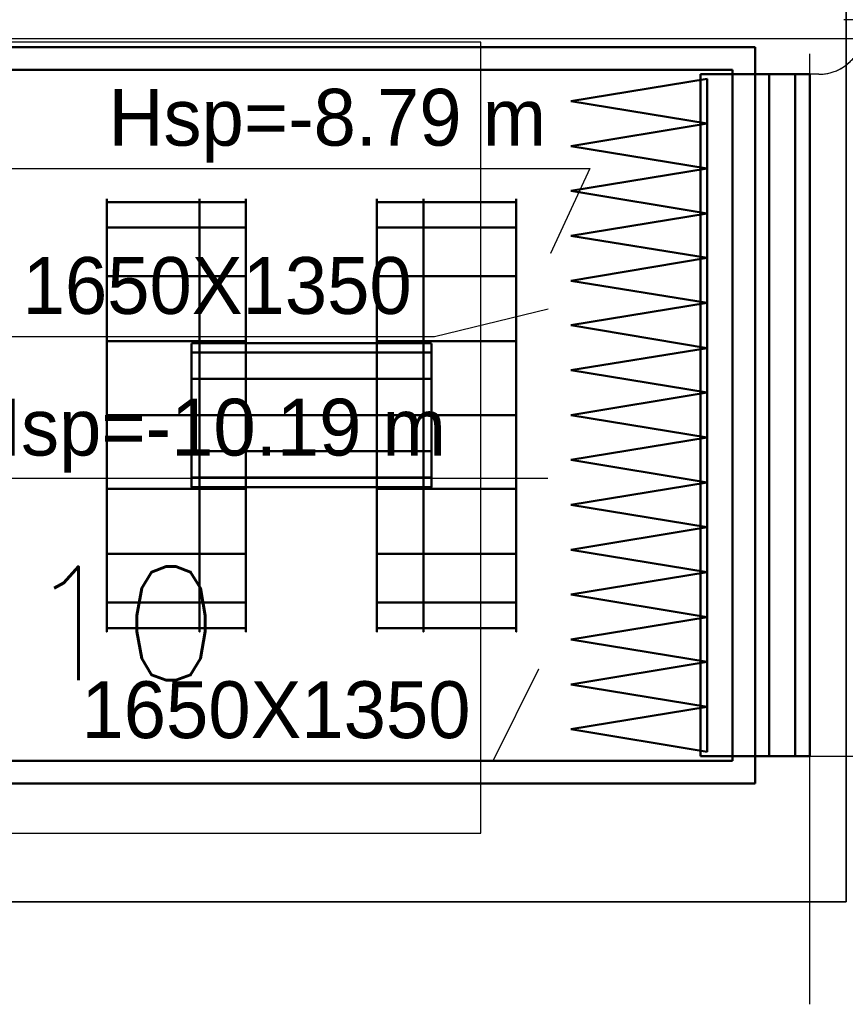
# Model space of a CAD drawing. Header units: centimetres. Extents: x -156440 to 298236, y -263599 to 81430.
# Tile 103 of 170: x 147027 to 148842, y -111606 to -109440. Entities that reach past the tile are written whole.
import ezdxf
from ezdxf.enums import TextEntityAlignment as Align

# ---------------------------------------------------------------- set-up
doc = ezdxf.new("R2010")
doc.units = ezdxf.units.CM
doc.header["$LTSCALE"] = 50
doc.linetypes.add('01-101 Went PP Poziom -2$0$Przekrój 3a-3a$0$HIDDEN', pattern=[9.525, 6.35, -3.175])
doc.linetypes.add('Kondygnacja -2$0$HIDDEN2', pattern=[4.7625, 3.175, -1.5875])
doc.layers.get('0').update_dxf_attribs({"color": 8})
for name, color, linetype in [('01-101 Went PP Poziom -2$0$L_Nawiew', 3, 'Continuous'), ('01-101 Went PP Poziom -2$0$L_text', 2, 'Continuous'), ('01-101 Went PP Poziom -2$0$L_wymiary', 2, 'Continuous'), ('01-101 Went PP Poziom -2$0$L_Wywiew', 6, 'Continuous'), ('bgde-tekst', 7, 'Continuous'), ('bgde_centrale wentylacyjne', 3, 'Continuous'), ('Kondygnacja -2$0$ARCH_KONSTR_POWYŻEJ RZUTU_IST', 8, 'Kondygnacja -2$0$HIDDEN2')]:
    doc.layers.add(name, color=color, linetype=linetype)
for name, color, linetype, lineweight in [('01-101 Went PP Poziom -2$0$L_urządzenia', 1, 'Continuous', 50), ('bgde_fundamenty pod urządzenia', 7, 'Continuous', 35), ('Kondygnacja -2$0$_SP KORYTA', 8, 'Continuous', 25)]:
    doc.layers.add(name, color=color, linetype=linetype, lineweight=lineweight)
doc.layers.get('01-101 Went PP Poziom -2$0$L_text').off()
doc.styles.add('Romans', font='Romans.shx')

# ---------------------------------------------------------------- blocks, each defined once
blk = doc.blocks.new('Kondygnacja -2$0$konstukcja stropu -2')
at = {"layer": 'Kondygnacja -2$0$ARCH_KONSTR_POWYŻEJ RZUTU_IST', "ltscale": 10}
blk.add_line((6885, 10975), (7415, 10975), dxfattribs=at)
blk = doc.blocks.new('*U379')
at = {"layer": '01-101 Went PP Poziom -2$0$L_Nawiew', "linetype": '01-101 Went PP Poziom -2$0$Przekrój 3a-3a$0$HIDDEN', "lineweight": -3}
for p, q in [((-715, 815), (785, 815)), ((785, 815), (805, 815)), ((805, 815), (805, -685)), ((-815, -785), (-815, 715)), ((805, -685), (785, -685)), ((-815, -805), (-815, -785)), ((685, -785), (685, -805)), ((685, -805), (-815, -805))]:
    blk.add_line(p, q, dxfattribs=at)
at = {"layer": '01-101 Went PP Poziom -2$0$L_Nawiew', "linetype": '01-101 Went PP Poziom -2$0$Przekrój 3a-3a$0$HIDDEN', "lineweight": -3, "extrusion": (-4.44089e-16, -2.22045e-16, -1)}
for centre in [(-715, 715), (-715, 715), (785, -785), (785, -785)]:
    blk.add_ellipse(centre, major_axis=(0, 100), ratio=1, start_param=-1.570796, end_param=0, dxfattribs=at)
blk = doc.blocks.new('01-101 Went PP Poziom -2$0$A$C03003BEF')
at = {"layer": '01-101 Went PP Poziom -2$0$L_urządzenia', "extrusion": (-1.22461e-16, -1, 0)}
for p, q in [((6868.95, 45973.15, -1017.5), (6921.45, 45973.15, -1017.5)), ((6868.95, 45973.15, -859.5), (6921.45, 45973.15, -859.5)), ((6868.95, 45973.15, -1005.5), (6921.45, 45973.15, -1005.5)), ((6868.95, 45973.15, -713.5), (7021.45, 45973.15, -713.5)), ((6868.95, 45973.15, -859.5), (7021.45, 45973.15, -859.5)), ((6921.45, 45973.15, -1017.5), (7068.95, 45973.15, -1017.5)), ((6921.45, 45973.15, -859.5), (7068.95, 45973.15, -859.5)), ((6921.45, 45973.15, -1005.5), (7068.95, 45973.15, -1005.5)), ((7021.45, 45973.15, -713.5), (7068.95, 45973.15, -713.5)), ((7021.45, 45973.15, -859.5), (7068.95, 45973.15, -859.5)), ((7068.95, 45973.15, -1017.5), (7068.95, 45811.15, -1017.5)), ((7068.95, 45973.15, -1005.5), (7068.95, 45973.15, -1017.5)), ((7068.95, 45811.15, -1005.5), (7068.95, 45973.15, -1005.5)), ((7068.95, 45973.15, -859.5), (7068.95, 45811.15, -859.5)), ((7068.95, 45973.15, -1005.5), (7068.95, 45973.15, -859.5)), ((7068.95, 45811.15, -859.5), (7068.95, 45973.15, -859.5)), ((7068.95, 45973.15, -713.5), (7068.95, 45811.15, -713.5)), ((7068.95, 45973.15, -859.5), (7068.95, 45973.15, -713.5)), ((6873.95, 45968.15, -864.5), (6921.45, 45968.15, -864.5)), ((6873.95, 45968.15, -1000.5), (6921.45, 45968.15, -1000.5)), ((6873.95, 45968.15, -718.5), (7021.45, 45968.15, -718.5)), ((6873.95, 45968.15, -854.5), (7021.45, 45968.15, -854.5)), ((6921.45, 45968.15, -864.5), (7063.95, 45968.15, -864.5)), ((6921.45, 45968.15, -1000.5), (7063.95, 45968.15, -1000.5)), ((7021.45, 45968.15, -718.5), (7063.95, 45968.15, -718.5)), ((7021.45, 45968.15, -854.5), (7063.95, 45968.15, -854.5)), ((7056.95, 45967.15, -719), (7056.95, 45817.15, -719)), ((7056.95, 45967.15, -854), (7056.95, 45817.15, -854)), ((7056.95, 45967.15, -719), (7056.95, 45967.15, -854)), ((7068.95, 45967.15, -719), (7056.95, 45967.15, -719)), ((7056.95, 45967.15, -854), (7068.95, 45967.15, -854)), ((7063.95, 45816.15, -1000.5), (7063.95, 45968.15, -1000.5)), ((7063.95, 45968.15, -864.5), (7063.95, 45816.15, -864.5)), ((7063.95, 45968.15, -1000.5), (7063.95, 45968.15, -864.5)), ((7063.95, 45816.15, -854.5), (7063.95, 45968.15, -854.5)), ((7063.95, 45968.15, -718.5), (7063.95, 45816.15, -718.5)), ((7063.95, 45968.15, -854.5), (7063.95, 45968.15, -718.5)), ((7068.95, 45967.15, -865), (7068.95, 45817.15, -865)), ((7068.95, 45967.15, -1000), (7068.95, 45817.15, -1000)), ((7068.95, 45967.15, -865), (7068.95, 45967.15, -1000)), ((7080.95, 45967.15, -865), (7068.95, 45967.15, -865)), ((7068.95, 45967.15, -1000), (7080.95, 45967.15, -1000)), ((7068.95, 45967.15, -719), (7068.95, 45817.15, -719)), ((7068.95, 45967.15, -854), (7068.95, 45817.15, -854)), ((7068.95, 45967.15, -854), (7068.95, 45967.15, -719)), ((7068.95, 45967.15, -719), (7068.95, 45817.15, -719)), ((7068.95, 45967.15, -854), (7068.95, 45817.15, -854)), ((7068.95, 45967.15, -719), (7068.95, 45967.15, -854)), ((7080.95, 45967.15, -719), (7068.95, 45967.15, -719)), ((7068.95, 45967.15, -854), (7080.95, 45967.15, -854)), ((7072.05, 45967.15, -723.7), (7072.05, 45817.15, -723.7)), ((7072.05, 45967.15, -723.7), (7077.75, 45967.15, -729.4)), ((7072.05, 45967.15, -739.4), (7072.05, 45817.15, -739.4)), ((7072.05, 45967.15, -739.4), (7077.75, 45967.15, -733.7)), ((7072.05, 45967.15, -743.7), (7072.05, 45817.15, -743.7)), ((7072.05, 45967.15, -743.7), (7077.75, 45967.15, -749.4)), ((7072.05, 45967.15, -759.4), (7072.05, 45817.15, -759.4)), ((7072.05, 45967.15, -759.4), (7077.75, 45967.15, -753.7)), ((7072.05, 45967.15, -763.7), (7072.05, 45817.15, -763.7)), ((7072.05, 45967.15, -763.7), (7077.75, 45967.15, -769.4)), ((7072.05, 45967.15, -779.4), (7072.05, 45817.15, -779.4)), ((7072.05, 45967.15, -779.4), (7077.75, 45967.15, -773.7)), ((7072.05, 45967.15, -783.7), (7072.05, 45817.15, -783.7)), ((7072.05, 45967.15, -783.7), (7077.75, 45967.15, -789.4)), ((7072.05, 45967.15, -799.4), (7072.05, 45817.15, -799.4)), ((7072.05, 45967.15, -799.4), (7077.75, 45967.15, -793.7)), ((7072.05, 45967.15, -803.7), (7072.05, 45817.15, -803.7)), ((7072.05, 45967.15, -803.7), (7077.75, 45967.15, -809.4)), ((7072.05, 45967.15, -819.4), (7072.05, 45817.15, -819.4)), ((7072.05, 45967.15, -819.4), (7077.75, 45967.15, -813.7)), ((7072.05, 45967.15, -823.7), (7072.05, 45817.15, -823.7)), ((7072.05, 45967.15, -823.7), (7077.75, 45967.15, -829.4)), ((7072.05, 45967.15, -839.4), (7072.05, 45817.15, -839.4)), ((7072.05, 45967.15, -839.4), (7077.75, 45967.15, -833.7)), ((7072.05, 45967.15, -843.7), (7072.05, 45817.15, -843.7)), ((7072.05, 45967.15, -843.7), (7077.75, 45967.15, -849.4)), ((7077.75, 45967.15, -729.4), (7077.75, 45817.15, -729.4)), ((7077.75, 45967.15, -733.7), (7077.75, 45817.15, -733.7)), ((7077.75, 45967.15, -749.4), (7077.75, 45817.15, -749.4)), ((7077.75, 45967.15, -753.7), (7077.75, 45817.15, -753.7)), ((7077.75, 45967.15, -769.4), (7077.75, 45817.15, -769.4)), ((7077.75, 45967.15, -773.7), (7077.75, 45817.15, -773.7)), ((7077.75, 45967.15, -789.4), (7077.75, 45817.15, -789.4)), ((7077.75, 45967.15, -793.7), (7077.75, 45817.15, -793.7)), ((7077.75, 45967.15, -809.4), (7077.75, 45817.15, -809.4)), ((7077.75, 45967.15, -813.7), (7077.75, 45817.15, -813.7)), ((7077.75, 45967.15, -829.4), (7077.75, 45817.15, -829.4)), ((7077.75, 45967.15, -833.7), (7077.75, 45817.15, -833.7)), ((7077.75, 45967.15, -849.4), (7077.75, 45817.15, -849.4)), ((7080.95, 45967.15, -865), (7080.95, 45817.15, -865)), ((7080.95, 45967.15, -1000), (7080.95, 45817.15, -1000)), ((7080.95, 45967.15, -1000), (7080.95, 45967.15, -865)), ((7080.95, 45967.15, -719), (7080.95, 45817.15, -719)), ((7080.95, 45967.15, -854), (7080.95, 45817.15, -854)), ((7080.95, 45967.15, -854), (7080.95, 45967.15, -719)), ((7058.45, 45966.15, -720.5), (7028.45, 45961.25, -720.5)), ((7058.45, 45966.15, -852.5), (7028.45, 45961.25, -852.5)), ((7058.45, 45966.15, -852.5), (7058.45, 45966.15, -720.5)), ((7058.45, 45966.15, -720.5), (7058.45, 45956.35, -720.5)), ((7058.45, 45966.15, -852.5), (7058.45, 45956.35, -852.5)), ((7028.45, 45961.25, -852.5), (7028.45, 45961.25, -720.5)), ((7058.45, 45956.35, -720.5), (7028.45, 45961.25, -720.5)), ((7058.45, 45956.35, -852.5), (7028.45, 45961.25, -852.5)), ((7058.45, 45956.35, -720.5), (7028.45, 45951.35, -720.5)), ((7058.45, 45956.35, -852.5), (7028.45, 45951.35, -852.5)), ((7058.45, 45956.35, -852.5), (7058.45, 45956.35, -720.5)), ((7058.45, 45956.35, -720.5), (7058.45, 45946.45, -720.5)), ((7058.45, 45956.35, -852.5), (7058.45, 45946.45, -852.5)), ((7058.45, 45956.35, -852.5), (7058.45, 45956.35, -720.5)), ((7028.45, 45951.35, -852.5), (7028.45, 45951.35, -720.5)), ((7058.45, 45946.45, -720.5), (7028.45, 45951.35, -720.5)), ((7058.45, 45946.45, -852.5), (7028.45, 45951.35, -852.5)), ((7058.45, 45946.45, -720.5), (7028.45, 45941.55, -720.5)), ((7058.45, 45946.45, -852.5), (7028.45, 45941.55, -852.5)), ((7058.45, 45946.45, -852.5), (7058.45, 45946.45, -720.5)), ((7058.45, 45946.45, -720.5), (7058.45, 45936.55, -720.5)), ((7058.45, 45946.45, -852.5), (7058.45, 45936.55, -852.5)), ((7058.45, 45946.45, -852.5), (7058.45, 45946.45, -720.5)), ((7028.45, 45941.55, -852.5), (7028.45, 45941.55, -720.5)), ((7058.45, 45936.55, -720.5), (7028.45, 45941.55, -720.5)), ((7058.45, 45936.55, -852.5), (7028.45, 45941.55, -852.5)), ((6926.45, 45939.05, -924.3), (6946.85, 45939.05, -924.3)), ((6926.45, 45939.05, -940.8), (6946.85, 45939.05, -940.8)), ((6946.85, 45939.05, -924.3), (6957.05, 45939.05, -924.3)), ((6946.85, 45939.05, -940.8), (6957.05, 45939.05, -940.8)), ((6996.05, 45939.05, -778.3), (6985.85, 45939.05, -778.3)), ((6996.05, 45939.05, -794.8), (6985.85, 45939.05, -794.8)), ((7016.45, 45939.05, -778.3), (6996.05, 45939.05, -778.3)), ((7016.45, 45939.05, -794.8), (6996.05, 45939.05, -794.8)), ((7058.45, 45936.55, -720.5), (7028.45, 45931.65, -720.5)), ((7058.45, 45936.55, -852.5), (7028.45, 45931.65, -852.5)), ((7058.45, 45936.55, -852.5), (7058.45, 45936.55, -720.5)), ((7058.45, 45936.55, -720.5), (7058.45, 45926.75, -720.5)), ((7058.45, 45936.55, -852.5), (7058.45, 45926.75, -852.5)), ((7058.45, 45936.55, -852.5), (7058.45, 45936.55, -720.5)), ((6926.45, 45933.45, -908.7), (6946.85, 45933.45, -908.7)), ((6926.45, 45933.45, -956.3), (6946.85, 45933.45, -956.3)), ((6946.85, 45933.45, -908.7), (6957.05, 45933.45, -908.7)), ((6946.85, 45933.45, -956.3), (6957.05, 45933.45, -956.3)), ((6996.05, 45933.45, -762.7), (6985.85, 45933.45, -762.7)), ((6996.05, 45933.45, -810.3), (6985.85, 45933.45, -810.3)), ((7016.45, 45933.45, -762.7), (6996.05, 45933.45, -762.7)), ((7016.45, 45933.45, -810.3), (6996.05, 45933.45, -810.3)), ((7028.45, 45931.65, -852.5), (7028.45, 45931.65, -720.5)), ((7058.45, 45926.75, -720.5), (7028.45, 45931.65, -720.5)), ((7058.45, 45926.75, -852.5), (7028.45, 45931.65, -852.5)), ((7058.45, 45926.75, -720.5), (7028.45, 45921.75, -720.5)), ((7058.45, 45926.75, -852.5), (7028.45, 45921.75, -852.5)), ((7058.45, 45926.75, -852.5), (7058.45, 45926.75, -720.5)), ((7058.45, 45926.75, -720.5), (7058.45, 45916.85, -720.5)), ((7058.45, 45926.75, -852.5), (7058.45, 45916.85, -852.5)), ((7058.45, 45926.75, -852.5), (7058.45, 45926.75, -720.5)), ((6926.45, 45922.75, -896.1), (6946.85, 45922.75, -896.1)), ((6926.45, 45922.75, -969), (6946.85, 45922.75, -969)), ((6946.85, 45922.75, -896.1), (6957.05, 45922.75, -896.1)), ((6946.85, 45922.75, -969), (6957.05, 45922.75, -969)), ((6996.05, 45922.75, -750.1), (6985.85, 45922.75, -750.1)), ((6996.05, 45922.75, -823), (6985.85, 45922.75, -823)), ((7016.45, 45922.75, -750.1), (6996.05, 45922.75, -750.1)), ((7016.45, 45922.75, -823), (6996.05, 45922.75, -823)), ((7028.45, 45921.75, -852.5), (7028.45, 45921.75, -720.5)), ((7058.45, 45916.85, -720.5), (7028.45, 45921.75, -720.5)), ((7058.45, 45916.85, -852.5), (7028.45, 45921.75, -852.5)), ((7058.45, 45916.85, -720.5), (7028.45, 45911.95, -720.5)), ((7058.45, 45916.85, -852.5), (7028.45, 45911.95, -852.5)), ((7058.45, 45916.85, -852.5), (7058.45, 45916.85, -720.5)), ((7058.45, 45916.85, -720.5), (7058.45, 45906.95, -720.5)), ((7058.45, 45916.85, -852.5), (7058.45, 45906.95, -852.5)), ((7058.45, 45916.85, -852.5), (7058.45, 45916.85, -720.5)), ((7028.45, 45911.95, -852.5), (7028.45, 45911.95, -720.5)), ((7058.45, 45906.95, -720.5), (7028.45, 45911.95, -720.5)), ((7058.45, 45906.95, -852.5), (7028.45, 45911.95, -852.5)), ((6926.45, 45908.45, -887.8), (6946.85, 45908.45, -887.8)), ((6926.45, 45908.45, -977.3), (6946.85, 45908.45, -977.3)), ((6985.85, 45908.05, -786.5), (6945.05, 45908.05, -786.5)), ((6946.85, 45908.45, -887.8), (6957.05, 45908.45, -887.8)), ((6946.85, 45908.45, -977.3), (6957.05, 45908.45, -977.3)), ((6957.05, 45908.05, -932.5), (6997.85, 45908.05, -932.5)), ((6996.05, 45908.45, -741.8), (6985.85, 45908.45, -741.8)), ((6996.05, 45908.45, -831.3), (6985.85, 45908.45, -831.3)), ((7016.45, 45908.45, -741.8), (6996.05, 45908.45, -741.8)), ((7016.45, 45908.45, -831.3), (6996.05, 45908.45, -831.3)), ((7058.45, 45906.95, -720.5), (7028.45, 45902.05, -720.5)), ((7058.45, 45906.95, -852.5), (7028.45, 45902.05, -852.5)), ((7058.45, 45906.95, -852.5), (7058.45, 45906.95, -720.5)), ((7058.45, 45906.95, -720.5), (7058.45, 45897.15, -720.5)), ((7058.45, 45906.95, -852.5), (7058.45, 45897.15, -852.5)), ((7058.45, 45906.95, -852.5), (7058.45, 45906.95, -720.5)), ((6985.85, 45905.95, -778.6), (6945.05, 45905.95, -778.6)), ((6985.85, 45905.95, -794.5), (6945.05, 45905.95, -794.5)), ((6957.05, 45905.95, -924.6), (6997.85, 45905.95, -924.6)), ((6957.05, 45905.95, -940.5), (6997.85, 45905.95, -940.5)), ((6985.85, 45900.15, -772.8), (6945.05, 45900.15, -772.8)), ((6985.85, 45900.15, -800.3), (6945.05, 45900.15, -800.3)), ((6957.05, 45900.15, -918.8), (6997.85, 45900.15, -918.8)), ((6957.05, 45900.15, -946.3), (6997.85, 45900.15, -946.3)), ((7028.45, 45902.05, -852.5), (7028.45, 45902.05, -720.5)), ((7058.45, 45897.15, -720.5), (7028.45, 45902.05, -720.5)), ((7058.45, 45897.15, -852.5), (7028.45, 45902.05, -852.5)), ((7058.45, 45897.15, -720.5), (7028.45, 45892.15, -720.5)), ((7058.45, 45897.15, -852.5), (7028.45, 45892.15, -852.5)), ((7058.45, 45897.15, -852.5), (7058.45, 45897.15, -720.5)), ((7058.45, 45897.15, -720.5), (7058.45, 45887.25, -720.5)), ((7058.45, 45897.15, -852.5), (7058.45, 45887.25, -852.5)), ((7058.45, 45897.15, -852.5), (7058.45, 45897.15, -720.5)), ((6926.45, 45892.15, -980.1), (6946.85, 45892.15, -980.1)), ((6926.45, 45892.15, -884.9), (6946.85, 45892.15, -884.9)), ((6985.85, 45892.15, -802.4), (6945.05, 45892.15, -802.4)), ((6985.85, 45892.15, -770.7), (6945.05, 45892.15, -770.7)), ((6946.85, 45892.15, -980.1), (6957.05, 45892.15, -980.1)), ((6946.85, 45892.15, -884.9), (6957.05, 45892.15, -884.9)), ((6957.05, 45892.15, -948.4), (6997.85, 45892.15, -948.4)), ((6957.05, 45892.15, -916.7), (6997.85, 45892.15, -916.7)), ((6996.05, 45892.15, -834.1), (6985.85, 45892.15, -834.1)), ((6996.05, 45892.15, -738.9), (6985.85, 45892.15, -738.9)), ((7016.45, 45892.15, -834.1), (6996.05, 45892.15, -834.1)), ((7016.45, 45892.15, -738.9), (6996.05, 45892.15, -738.9)), ((7028.45, 45892.15, -852.5), (7028.45, 45892.15, -720.5)), ((7058.45, 45887.25, -720.5), (7028.45, 45892.15, -720.5)), ((7058.45, 45887.25, -852.5), (7028.45, 45892.15, -852.5)), ((7058.45, 45887.25, -720.5), (7028.45, 45882.35, -720.5)), ((7058.45, 45887.25, -852.5), (7028.45, 45882.35, -852.5)), ((7058.45, 45887.25, -852.5), (7058.45, 45887.25, -720.5)), ((7058.45, 45887.25, -720.5), (7058.45, 45877.35, -720.5)), ((7058.45, 45887.25, -852.5), (7058.45, 45877.35, -852.5)), ((7058.45, 45887.25, -852.5), (7058.45, 45887.25, -720.5)), ((6985.85, 45884.25, -800.3), (6945.05, 45884.25, -800.3)), ((6985.85, 45884.25, -772.8), (6945.05, 45884.25, -772.8)), ((6957.05, 45884.25, -946.3), (6997.85, 45884.25, -946.3)), ((6957.05, 45884.25, -918.8), (6997.85, 45884.25, -918.8)), ((7028.45, 45882.35, -852.5), (7028.45, 45882.35, -720.5)), ((7058.45, 45877.35, -720.5), (7028.45, 45882.35, -720.5)), ((7058.45, 45877.35, -852.5), (7028.45, 45882.35, -852.5)), ((6985.85, 45878.45, -794.5), (6945.05, 45878.45, -794.5)), ((6985.85, 45878.45, -778.6), (6945.05, 45878.45, -778.6)), ((6957.05, 45878.45, -940.5), (6997.85, 45878.45, -940.5)), ((6957.05, 45878.45, -924.6), (6997.85, 45878.45, -924.6)), ((6985.85, 45876.35, -786.5), (6945.05, 45876.35, -786.5)), ((6957.05, 45876.35, -932.5), (6997.85, 45876.35, -932.5)), ((7058.45, 45877.35, -720.5), (7028.45, 45872.45, -720.5)), ((7058.45, 45877.35, -852.5), (7028.45, 45872.45, -852.5)), ((7058.45, 45877.35, -852.5), (7058.45, 45877.35, -720.5)), ((7058.45, 45877.35, -720.5), (7058.45, 45867.55, -720.5)), ((7058.45, 45877.35, -852.5), (7058.45, 45867.55, -852.5)), ((7058.45, 45877.35, -852.5), (7058.45, 45877.35, -720.5)), ((6926.45, 45875.95, -977.3), (6946.85, 45875.95, -977.3)), ((6926.45, 45875.95, -887.8), (6946.85, 45875.95, -887.8)), ((6946.85, 45875.95, -977.3), (6957.05, 45875.95, -977.3)), ((6946.85, 45875.95, -887.8), (6957.05, 45875.95, -887.8)), ((6996.05, 45875.95, -831.3), (6985.85, 45875.95, -831.3)), ((6996.05, 45875.95, -741.8), (6985.85, 45875.95, -741.8)), ((7016.45, 45875.95, -831.3), (6996.05, 45875.95, -831.3)), ((7016.45, 45875.95, -741.8), (6996.05, 45875.95, -741.8)), ((7028.45, 45872.45, -852.5), (7028.45, 45872.45, -720.5)), ((7058.45, 45867.55, -720.5), (7028.45, 45872.45, -720.5)), ((7058.45, 45867.55, -852.5), (7028.45, 45872.45, -852.5)), ((7058.45, 45867.55, -720.5), (7028.45, 45862.55, -720.5)), ((7058.45, 45867.55, -852.5), (7028.45, 45862.55, -852.5)), ((7058.45, 45867.55, -852.5), (7058.45, 45867.55, -720.5)), ((7058.45, 45867.55, -720.5), (7058.45, 45857.65, -720.5)), ((7058.45, 45867.55, -852.5), (7058.45, 45857.65, -852.5)), ((7058.45, 45867.55, -852.5), (7058.45, 45867.55, -720.5)), ((6926.45, 45861.65, -969), (6946.85, 45861.65, -969)), ((6926.45, 45861.65, -896.1), (6946.85, 45861.65, -896.1)), ((6946.85, 45861.65, -969), (6957.05, 45861.65, -969)), ((6946.85, 45861.65, -896.1), (6957.05, 45861.65, -896.1)), ((6996.05, 45861.65, -823), (6985.85, 45861.65, -823)), ((6996.05, 45861.65, -750.1), (6985.85, 45861.65, -750.1)), ((7016.45, 45861.65, -823), (6996.05, 45861.65, -823)), ((7016.45, 45861.65, -750.1), (6996.05, 45861.65, -750.1)), ((7028.45, 45862.55, -852.5), (7028.45, 45862.55, -720.5)), ((7058.45, 45857.65, -720.5), (7028.45, 45862.55, -720.5)), ((7058.45, 45857.65, -852.5), (7028.45, 45862.55, -852.5)), ((7058.45, 45857.65, -720.5), (7028.45, 45852.75, -720.5)), ((7058.45, 45857.65, -852.5), (7028.45, 45852.75, -852.5)), ((7058.45, 45857.65, -852.5), (7058.45, 45857.65, -720.5)), ((7058.45, 45857.65, -720.5), (7058.45, 45847.75, -720.5)), ((7058.45, 45857.65, -852.5), (7058.45, 45847.75, -852.5)), ((7058.45, 45857.65, -852.5), (7058.45, 45857.65, -720.5)), ((7028.45, 45852.75, -852.5), (7028.45, 45852.75, -720.5)), ((7058.45, 45847.75, -720.5), (7028.45, 45852.75, -720.5)), ((7058.45, 45847.75, -852.5), (7028.45, 45852.75, -852.5)), ((6926.45, 45850.95, -956.3), (6946.85, 45850.95, -956.3)), ((6926.45, 45850.95, -908.7), (6946.85, 45850.95, -908.7)), ((6946.85, 45850.95, -956.3), (6957.05, 45850.95, -956.3)), ((6946.85, 45850.95, -908.7), (6957.05, 45850.95, -908.7)), ((6996.05, 45850.95, -810.3), (6985.85, 45850.95, -810.3)), ((6996.05, 45850.95, -762.7), (6985.85, 45850.95, -762.7)), ((7016.45, 45850.95, -810.3), (6996.05, 45850.95, -810.3)), ((7016.45, 45850.95, -762.7), (6996.05, 45850.95, -762.7)), ((7058.45, 45847.75, -720.5), (7028.45, 45842.85, -720.5)), ((7058.45, 45847.75, -852.5), (7028.45, 45842.85, -852.5)), ((7058.45, 45847.75, -852.5), (7058.45, 45847.75, -720.5)), ((7058.45, 45847.75, -720.5), (7058.45, 45837.95, -720.5)), ((7058.45, 45847.75, -852.5), (7058.45, 45837.95, -852.5)), ((7058.45, 45847.75, -852.5), (7058.45, 45847.75, -720.5)), ((6926.45, 45845.35, -940.8), (6946.85, 45845.35, -940.8)), ((6926.45, 45845.35, -924.3), (6946.85, 45845.35, -924.3)), ((6946.85, 45845.35, -940.8), (6957.05, 45845.35, -940.8)), ((6946.85, 45845.35, -924.3), (6957.05, 45845.35, -924.3)), ((6996.05, 45845.35, -794.8), (6985.85, 45845.35, -794.8)), ((6996.05, 45845.35, -778.3), (6985.85, 45845.35, -778.3)), ((7016.45, 45845.35, -794.8), (6996.05, 45845.35, -794.8)), ((7016.45, 45845.35, -778.3), (6996.05, 45845.35, -778.3)), ((7028.45, 45842.85, -852.5), (7028.45, 45842.85, -720.5)), ((7058.45, 45837.95, -720.5), (7028.45, 45842.85, -720.5)), ((7058.45, 45837.95, -852.5), (7028.45, 45842.85, -852.5)), ((7058.45, 45837.95, -720.5), (7028.45, 45832.95, -720.5)), ((7058.45, 45837.95, -852.5), (7028.45, 45832.95, -852.5)), ((7058.45, 45837.95, -852.5), (7058.45, 45837.95, -720.5)), ((7058.45, 45837.95, -720.5), (7058.45, 45828.05, -720.5)), ((7058.45, 45837.95, -852.5), (7058.45, 45828.05, -852.5)), ((7058.45, 45837.95, -852.5), (7058.45, 45837.95, -720.5)), ((7028.45, 45832.95, -852.5), (7028.45, 45832.95, -720.5)), ((7058.45, 45828.05, -720.5), (7028.45, 45832.95, -720.5)), ((7058.45, 45828.05, -852.5), (7028.45, 45832.95, -852.5)), ((7058.45, 45828.05, -720.5), (7028.45, 45823.15, -720.5)), ((7058.45, 45828.05, -852.5), (7028.45, 45823.15, -852.5)), ((7058.45, 45828.05, -852.5), (7058.45, 45828.05, -720.5)), ((7058.45, 45828.05, -720.5), (7058.45, 45818.15, -720.5)), ((7058.45, 45828.05, -852.5), (7058.45, 45818.15, -852.5)), ((7058.45, 45828.05, -852.5), (7058.45, 45828.05, -720.5)), ((7028.45, 45823.15, -852.5), (7028.45, 45823.15, -720.5)), ((7058.45, 45818.15, -720.5), (7028.45, 45823.15, -720.5)), ((7058.45, 45818.15, -852.5), (7028.45, 45823.15, -852.5)), ((7058.45, 45818.15, -852.5), (7058.45, 45818.15, -720.5)), ((6873.95, 45816.15, -864.5), (6921.45, 45816.15, -864.5)), ((6873.95, 45816.15, -1000.5), (6921.45, 45816.15, -1000.5)), ((6873.95, 45816.15, -718.5), (7021.45, 45816.15, -718.5)), ((6873.95, 45816.15, -854.5), (7021.45, 45816.15, -854.5)), ((6921.45, 45816.15, -864.5), (7063.95, 45816.15, -864.5)), ((6921.45, 45816.15, -1000.5), (7063.95, 45816.15, -1000.5)), ((7021.45, 45816.15, -718.5), (7063.95, 45816.15, -718.5)), ((7021.45, 45816.15, -854.5), (7063.95, 45816.15, -854.5)), ((7056.95, 45817.15, -719), (7056.95, 45817.15, -854)), ((7068.95, 45817.15, -719), (7056.95, 45817.15, -719)), ((7056.95, 45817.15, -854), (7068.95, 45817.15, -854)), ((7063.95, 45816.15, -864.5), (7063.95, 45816.15, -1000.5)), ((7063.95, 45816.15, -718.5), (7063.95, 45816.15, -854.5)), ((7068.95, 45817.15, -865), (7068.95, 45817.15, -1000)), ((7080.95, 45817.15, -865), (7068.95, 45817.15, -865)), ((7068.95, 45817.15, -1000), (7080.95, 45817.15, -1000)), ((7068.95, 45817.15, -854), (7068.95, 45817.15, -719)), ((7068.95, 45817.15, -719), (7068.95, 45817.15, -854)), ((7080.95, 45817.15, -719), (7068.95, 45817.15, -719)), ((7068.95, 45817.15, -854), (7080.95, 45817.15, -854)), ((7072.05, 45817.15, -723.7), (7077.75, 45817.15, -729.4)), ((7072.05, 45817.15, -739.4), (7077.75, 45817.15, -733.7)), ((7072.05, 45817.15, -743.7), (7077.75, 45817.15, -749.4)), ((7072.05, 45817.15, -759.4), (7077.75, 45817.15, -753.7)), ((7072.05, 45817.15, -763.7), (7077.75, 45817.15, -769.4)), ((7072.05, 45817.15, -779.4), (7077.75, 45817.15, -773.7)), ((7072.05, 45817.15, -783.7), (7077.75, 45817.15, -789.4)), ((7072.05, 45817.15, -799.4), (7077.75, 45817.15, -793.7)), ((7072.05, 45817.15, -803.7), (7077.75, 45817.15, -809.4)), ((7072.05, 45817.15, -819.4), (7077.75, 45817.15, -813.7)), ((7072.05, 45817.15, -823.7), (7077.75, 45817.15, -829.4)), ((7072.05, 45817.15, -839.4), (7077.75, 45817.15, -833.7)), ((7072.05, 45817.15, -843.7), (7077.75, 45817.15, -849.4)), ((7080.95, 45817.15, -1000), (7080.95, 45817.15, -865)), ((7080.95, 45817.15, -854), (7080.95, 45817.15, -719)), ((6868.95, 45811.15, -1017.5), (6921.45, 45811.15, -1017.5)), ((6868.95, 45811.15, -859.5), (6921.45, 45811.15, -859.5)), ((6868.95, 45811.15, -1005.5), (6921.45, 45811.15, -1005.5)), ((6868.95, 45811.15, -713.5), (7021.45, 45811.15, -713.5)), ((6868.95, 45811.15, -859.5), (7021.45, 45811.15, -859.5)), ((6921.45, 45811.15, -1017.5), (7068.95, 45811.15, -1017.5)), ((6921.45, 45811.15, -859.5), (7068.95, 45811.15, -859.5)), ((6921.45, 45811.15, -1005.5), (7068.95, 45811.15, -1005.5)), ((7021.45, 45811.15, -713.5), (7068.95, 45811.15, -713.5)), ((7021.45, 45811.15, -859.5), (7068.95, 45811.15, -859.5)), ((7068.95, 45811.15, -1005.5), (7068.95, 45811.15, -1017.5)), ((7068.95, 45811.15, -859.5), (7068.95, 45811.15, -1005.5)), ((7068.95, 45811.15, -713.5), (7068.95, 45811.15, -859.5))]:
    blk.add_line(p, q, dxfattribs=at)
at = {"layer": '01-101 Went PP Poziom -2$0$L_urządzenia', "extrusion": (1, -1.22461e-16, 0)}
for centre, radius in [((45892.15, -932.5, 6926.45), 47.6), ((45892.15, -932.5, 6946.85), 47.6), ((45892.15, -932.5, 6946.85), 47.6), ((45892.15, -932.5, 6957.05), 47.6), ((45892.15, -786.5, 6985.85), 47.6), ((45892.15, -786.5, 6996.05), 47.6), ((45892.15, -786.5, 6996.05), 47.6), ((45892.15, -786.5, 7016.45), 47.6), ((45892.15, -786.5, 6945.05), 15.8), ((45892.15, -932.5, 6957.05), 15.8), ((45892.15, -786.5, 6985.85), 15.8), ((45892.15, -932.5, 6997.85), 15.8)]:
    blk.add_circle(centre, radius, dxfattribs=at)
blk = doc.blocks.new('*U335')
at = {"linetype": 'Continuous', "lineweight": -2}
for p, q in [((805, 860), (805, 815)), ((805, 815), (805, -685)), ((805, -685), (805, -730)), ((-815, -805), (-860, -805)), ((685, -805), (-815, -805)), ((730, -805), (685, -805))]:
    blk.add_line(p, q, dxfattribs=at)
at = {"color": 0, "linetype": 'ByBlock', "lineweight": -2}
for p, q in [((-715, 815), (785, 815)), ((785, 815), (805, 815)), ((-815, -785), (-815, 715)), ((805, -685), (785, -685)), ((-815, -805), (-815, -785)), ((685, -785), (685, -805))]:
    blk.add_line(p, q, dxfattribs=at)
at = {"color": 0, "linetype": 'ByBlock', "lineweight": -2, "extrusion": (-4.44089e-16, -2.22045e-16, -1)}
for centre in [(-715, 715), (-715, 715), (785, -785), (785, -785)]:
    blk.add_ellipse(centre, major_axis=(0, 100), ratio=1, start_param=-1.570796, end_param=0, dxfattribs=at)
blk = doc.blocks.new('*a623')
at = {"layer": 'bgde-tekst'}
blk.add_line((0, 0), (1300, 0), dxfattribs=at)
blk = doc.blocks.new('*a648')
at = {"layer": 'bgde-tekst'}
blk.add_line((0, 0), (1320.8, 0), dxfattribs=at)
blk = doc.blocks.new('*a700')
at = {"layer": 'bgde-tekst'}
blk.add_line((0, 0), (1008.3, 0), dxfattribs=at)
blk = doc.blocks.new('*a729')
at = {"layer": 'bgde-tekst'}
blk.add_line((0, 0), (1008.3, 0), dxfattribs=at)

msp = doc.modelspace()

# ---------------------------------------------------------------- linework, layer by layer
at = {"layer": '01-101 Went PP Poziom -2$0$L_wymiary'}
msp.add_line((148763.378, -111105.262, -7920), (148763.378, -111605.685, -7920), dxfattribs=at)
at = {"layer": 'bgde-tekst'}
for points, elevation in [([(148280.669, -109767.262), (148193.681, -109954.097), (148193.681, -109954.097)], -8665), ([(147939.003, -110137.262), (148188.966, -110075.84), (148188.966, -110075.84)], -8665), ([(148068.204, -111070.262), (148168.194, -110867.871), (148168.194, -110867.871)], -10005)]:
    msp.add_lwpolyline(points, dxfattribs=dict(at, elevation=elevation))
msp.add_lwpolyline([(148060.526, -110448.8), (148188.375, -110448.8), (148188.375, -110448.8)], dxfattribs=at)
at = {"layer": 'bgde_centrale wentylacyjne', "elevation": -5555}
msp.add_lwpolyline([(142850.723, -111229.262), (148040.723, -111229.262), (148040.723, -109489.262), (142850.723, -109489.262)], close=True, dxfattribs=at)
at = {"layer": 'bgde_fundamenty pod urządzenia', "elevation": -19489.999}
msp.add_lwpolyline([(148843.669, -109240.1), (142443.602, -109240.1), (142443.602, -111380.1), (148843.669, -111380.1)], close=True, dxfattribs=at)

# ---------------------------------------------------------------- block references
at = {"layer": '01-101 Went PP Poziom -2$0$L_Nawiew', "linetype": 'Continuous', "extrusion": (-2.22045e-16, -4.44089e-16, -1), "rotation": 90}
msp.add_blockref('*U379', (-149568.378, -110245.262, 9479.916), dxfattribs=at)
at = {"layer": '01-101 Went PP Poziom -2$0$L_text', "xscale": 10, "yscale": 10, "zscale": 10}
msp.add_blockref('01-101 Went PP Poziom -2$0$A$C03003BEF', (77954.131, -569231.769), dxfattribs=at)
at = {"layer": '01-101 Went PP Poziom -2$0$L_Wywiew', "linetype": 'Continuous', "extrusion": (-2.22045e-16, -4.44089e-16, -1), "rotation": 90}
msp.add_blockref('*U335', (-149568.378, -110245.262, 8020), dxfattribs=at)
at = {"layer": 'bgde-tekst'}
for name, p in [('*a623', (146980.669, -109767.262, -8665)), ('*a729', (146930.669, -110137.262, -8665)), ('*a648', (146739.693, -110448.8)), ('*a700', (147059.871, -111070.262, -10005))]:
    msp.add_blockref(name, p, dxfattribs=at)
at = {"layer": 'Kondygnacja -2$0$_SP KORYTA', "xscale": 10, "yscale": 10, "zscale": 10}
msp.add_blockref('Kondygnacja -2$0$konstukcja stropu -2', (77424.241, -219231.769, -3480), dxfattribs=at)

# ---------------------------------------------------------------- texts
at = {"layer": 'bgde-tekst'}
for s, p in [('Hsp=-8.79 m ', (148230.669, -109717.262, -8665)), ('1650X1350', (147889.003, -110087.262, -8665)), ('Hsp=-10.19 m ', (148010.526, -110398.8)), ('1650X1350', (148018.204, -111020.262, -10005))]:
    msp.add_text(s, height=125, dxfattribs=at).set_placement(p, align=Align.RIGHT)
at = {"layer": 'bgde_fundamenty pod urządzenia', "insert": (143363.737, -109809.596, -6175), "char_height": 250, "width": 4721.5643, "attachment_point": 1, "style": 'Romans'}
msp.add_mtext('Centrala MCK7 prod. KLIMOR ~2,3t\\Pwym. fund. 640x214x10 ', dxfattribs=at)

doc.saveas('drawing.dxf')
